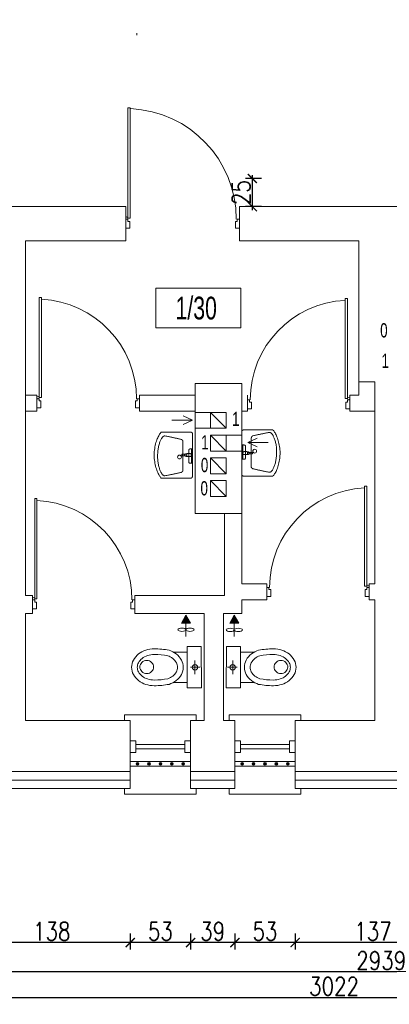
# Model space of a CAD drawing. Header units: millimetres. Extents: x 6354466 to 6508314, y -1889048 to -1342748.
# Tile 87 of 134: x 6395543 to 6398794, y -1662742 to -1654079. Entities that reach past the tile are written whole.
import ezdxf
from ezdxf.enums import TextEntityAlignment as Align

# ---------------------------------------------------------------- set-up
doc = ezdxf.new("R2010")
doc.units = ezdxf.units.MM
doc.header["$PDMODE"] = 3
doc.header["$PDSIZE"] = 10
for name, color, linetype, lineweight in [('drzwi istn', 163, 'Continuous', 5), ('L- ist s. działowe', 167, 'Continuous', 5), ('L-3', 10, 'Continuous', 18), ('L-4', 92, 'Continuous', 20), ('L-5', 152, 'Continuous', 9), ('L-DIM', 252, 'Continuous', 5), ('L-DRZWI', 146, 'Continuous', 13), ('L-ISTN WYPOSAZ', 167, 'Continuous', 5), ('L-ISTNIEJĄCE BUDYNKI', 167, 'Continuous', 5)]:
    doc.layers.add(name, color=color, linetype=linetype, lineweight=lineweight)
doc.styles.add('125', font='cdmsimpl.shx', dxfattribs={"width": 0.7, "height": 125})
doc.styles.add('160', font='simplex.shx', dxfattribs={"width": 0.8, "height": 160})
doc.styles.add('200', font='cdmsimpl.shx', dxfattribs={"width": 0.7, "height": 200})
doc.styles.add('250', font='cdmsimpl.shx', dxfattribs={"width": 0.7, "height": 250})
doc.linetypes.add('BATTING', pattern='A,0.00254,-2.54,[134,ltypeshp.shx,S=2.54,R=0,X=-2.54,Y=0],-5.08,[134,ltypeshp.shx,S=2.54,R=180,X=2.54,Y=0],-2.54', length=10.16254)
doc.dimstyles.new('160', dxfattribs={"dimtxt": 160, "dimasz": 80, "dimexe": 60, "dimexo": 3, "dimgap": 18, "dimtad": 1, "dimdec": 0, "dimlfac": 0.1, "dimrnd": 1, "dimtxsty": '160', "dimblk": 'ARCHTICK', "dimcen": 2.5, "dimdle": 30, "dimadec": 0, "dimazin": 0, "dimtfac": 1, "dimtdec": 0, "dimtix": 1, "dimtmove": 2, "dimatfit": 0, "dimldrblk": 'NONE', "dimfxl": 0, "dimarcsym": 0})

# ---------------------------------------------------------------- blocks, each defined once
blk = doc.blocks.new('*U24')
for p, q in [((-5, 0), (-5, -5)), ((5, -5), (5, 0)), ((-5, -5), (5, -5)), ((-2, -5), (-2, -48)), ((2, -5), (2, -48)), ((-5, -53), (-5, -48)), ((-5, -48), (5, -48)), ((5, -48), (5, -53))]:
    blk.add_line(p, q)
blk = doc.blocks.new('WC')
for p, q in [((60.6, -56.2), (-60.7, -56.1)), ((-0.1, -94.5), (0, -11.8)), ((-132.4, -243.9), (-132.3, -124)), ((133, -244.1), (133.1, -124.2))]:
    blk.add_line(p, q)
blk.add_lwpolyline([(182.2, -124.3), (182.4, -0.2), (-181.3, 0.2), (-181.4, -123.9)], close=True)
blk.add_lwpolyline([(0.4, -159.5, -0.123818), (63.7, -175.5, -0.10563), (117.8, -221.4, -0.087168), (150.5, -283.9, -0.045277), (162.2, -413.9, -0.077475), (150.3, -489.3, -0.087168), (117.5, -551.7, -0.10563), (63.3, -597.6, -0.123818), (-0.1, -613.4, -0.123818), (-63.4, -597.4, -0.10563), (-117.5, -551.5, -0.087168), (-150.2, -489.1, -0.077475), (-161.9, -413.6, -0.045277), (-150, -283.6, -0.087168), (-117.2, -221.2, -0.10563), (-63, -175.4, -0.123818)], format="xyb", close=True)
blk.add_circle((-0.1, -56.1), 23.7)
for centre, radius, start, end in [((43.9, -345.7), 153.6, 142.29689, 160.73225), ((17.2, -325.1), 119.9, 118.1778, 142.29689), ((0.3, -293.5), 84, 89.9445, 118.1778), ((0.3, -293.5), 84, 61.71121, 89.9445), ((-16.8, -325.1), 119.9, 37.59211, 61.71121), ((-43.5, -345.7), 153.6, 19.15676, 37.59211), ((551.4, -414.1), 663.3, 169.66343, 179.96529), ((-551.3, -413), 663.4, 359.92317, 10.22468), ((85.9, -413.9), 197.8, 179.94209, 197.66265), ((3.7, -477.2), 57.9, 113.47545, 136.37657), ((2.5, -474.4), 54.9, 89.9445, 113.47545), ((2.5, -474.4), 54.9, 66.41355, 89.9445), ((1.3, -477.2), 57.9, 43.51243, 66.41355), ((-85.6, -413.7), 197.8, 342.22394, 359.9445), ((43.8, -427.3), 153.6, 197.66506, 217.59211), ((8.5, -480.1), 63.6, 158.43964, 179.9445), ((8.5, -480.1), 63.6, 179.9445, 201.44936), ((5.6, -478.9), 60.5, 136.37657, 158.43964), ((5.6, -481.3), 60.5, 201.44936, 223.51243), ((-0.6, -481.2), 60.5, 316.37657, 338.43964), ((-0.6, -478.9), 60.5, 21.44936, 43.51243), ((-3.5, -480.1), 63.6, 359.9445, 21.44936), ((-3.5, -480.1), 63.6, 338.43964, 359.9445), ((-43.6, -427.2), 153.6, 322.29689, 342.22394), ((17.1, -447.8), 119.9, 217.59211, 241.71121), ((0.1, -479.5), 84, 241.71121, 269.9445), ((3.7, -483), 57.9, 223.51243, 246.41355), ((2.5, -485.8), 54.9, 246.41355, 269.9445), ((0.1, -479.5), 84, 269.9445, 298.1778), ((2.5, -485.8), 54.9, 269.9445, 293.47545), ((1.3, -483), 57.9, 293.47545, 316.37657), ((-16.9, -447.8), 119.9, 298.1778, 322.29689)]:
    blk.add_arc(centre, radius, start, end)
blk = doc.blocks.new('UM')
at = {"ltscale": 0.1}
for p, q in [((-14, 0.9), (-14, -1.1)), ((-7.5, 0.9), (-14, 0.9)), ((-14, 0.9), (-14, 0.9)), ((-7.5, -1.1), (-7.5, 0.9)), ((-1.5, 7.9), (0, 7.9)), ((-1.5, 6.9), (-1.5, 7.9)), ((-1.5, 7.9), (-1.5, 7.9)), ((0, 6.9), (-1.5, 6.9)), ((0, 7.9), (0, 6.9)), ((-14, -1.1), (-7.5, -1.1)), ((-1.5, -9.7), (0, -9.7)), ((-1.5, -10.7), (-1.5, -9.7)), ((-1.5, -9.7), (-1.5, -9.7)), ((0, -10.7), (-1.5, -10.7)), ((0, -9.7), (0, -10.7))]:
    blk.add_line(p, q, dxfattribs=at)
blk.add_ellipse((-17, -2.7), major_axis=(2.5, 0), ratio=1, dxfattribs=at)
for points, knots in [([(-50, -2.7), (-50, 1.4), (-49.9, 4.3), (-49.4, 8.5), (-48.6, 12.5), (-47.7, 16.1), (-46.6, 19.5), (-45.4, 22.4), (-44.2, 24.9), (-43, 27), (-41.9, 28.5), (-41, 29.5), (-40.3, 29.9), (-40, 29.9)], [0, 0, 0, 0, 4.421258, 8.671481, 12.720017, 16.528921, 20.054501, 23.248715, 26.060587, 28.437985, 30.330912, 31.700778, 32.561624, 32.561624, 32.561624, 32.561624]), ([(-40, 29.9), (-38.4, 29.9), (-35.4, 29.9), (-31.1, 29.9), (-27.1, 29.9), (-23.6, 29.9), (-20.3, 29.9), (-17.2, 29.9), (-14.3, 29.9), (-11.5, 29.9), (-8.7, 29.9), (-5.9, 29.9), (-4, 29.9), (-3, 29.9)], [0, 0, 0, 0, 4.783621, 9.087153, 12.975958, 16.515402, 19.770849, 22.807663, 25.69121, 28.486852, 31.259955, 34.075883, 37, 37, 37, 37]), ([(-3, 29.9), (-2.8, 29.9), (-2.5, 29.9), (-2, 29.8), (-1.6, 29.7), (-1.2, 29.5), (-0.9, 29.3), (-0.6, 29.1), (-0.4, 28.8), (-0.2, 28.5), (-0.1, 28.2), (0, 27.8), (0, 27.5), (0, 27.4)], [0, 0, 0, 0, 0.521233, 0.997741, 1.43512, 1.839842, 2.219285, 2.581614, 2.93545, 3.289343, 3.65121, 4.027898, 4.424991, 4.424991, 4.424991, 4.424991]), ([(0, 27.4), (0, 22.9), (0, 19.3), (0, 14.3), (0, 9.9), (0, 5.8), (0, 1.9), (0, -2), (0, -6.2), (0, -10.9), (0, -16.3), (0, -22.6), (0, -27.2), (0, -27.4)], [0, 0, 0, 0, 5.788505, 10.75432, 15.116078, 19.092412, 22.901953, 26.763336, 30.895192, 35.516153, 40.844853, 47.099925, 54.5, 54.5, 54.5, 54.5]), ([(-45.5, -2.7), (-45.5, 0.9), (-45.4, 2.9), (-45.2, 5.7), (-44.7, 8.5), (-44.2, 11.2), (-43.6, 13.6), (-42.9, 15.9), (-42.1, 18), (-41.3, 19.7), (-40.5, 21.3), (-39.8, 22.5), (-39.3, 23.1), (-39, 23.4)], [0, 0, 0, 0, 2.971843, 5.875727, 8.69009, 11.390655, 13.951025, 16.343209, 18.538114, 20.506093, 22.217708, 23.645152, 24.765696, 24.765696, 24.765696, 24.765696]), ([(-39, 23.4), (-38.9, 23.5), (-38.7, 23.7), (-38.5, 23.9), (-38.2, 24.1), (-37.9, 24.3), (-37.6, 24.5), (-37.4, 24.6), (-37.1, 24.7), (-36.8, 24.8), (-36.5, 24.9), (-36.3, 24.9), (-36.1, 24.9), (-36, 24.9)], [0, 0, 0, 0, 0.377031, 0.737389, 1.082053, 1.41214, 1.728923, 2.033842, 2.328508, 2.614708, 2.89439, 3.169641, 3.44265, 3.44265, 3.44265, 3.44265]), ([(-36, 24.9), (-35.2, 24.7), (-33.6, 24.4), (-31.3, 23.9), (-29.2, 23.5), (-27.2, 23.1), (-25.3, 22.7), (-23.5, 22.3), (-21.8, 21.9), (-20.1, 21.6), (-18.4, 21.2), (-16.7, 20.8), (-15.6, 20.5), (-15, 20.4)], [0, 0, 0, 0, 2.538062, 4.875415, 7.039921, 9.059436, 10.961822, 12.774939, 14.526656, 16.244847, 17.957394, 19.692189, 21.477132, 21.477132, 21.477132, 21.477132]), ([(-15, 20.4), (-14.9, 20.4), (-14.6, 20.3), (-14.2, 20.1), (-13.9, 19.9), (-13.6, 19.7), (-13.3, 19.5), (-13.1, 19.2), (-12.9, 19), (-12.7, 18.7), (-12.6, 18.5), (-12.5, 18.2), (-12.5, 18), (-12.5, 17.9)], [0, 0, 0, 0, 0.423186, 0.830097, 1.220149, 1.592844, 1.947867, 2.285217, 2.605368, 2.909475, 3.199625, 3.479091, 3.752535, 3.752535, 3.752535, 3.752535]), ([(-12.5, 17.9), (-12.5, 16.8), (-12.5, 14.7), (-12.5, 11.5), (-12.5, 8.2), (-12.5, 5), (-12.5, 1.7), (-12.5, -1.6), (-12.5, -4.8), (-12.5, -8), (-12.5, -11.1), (-12.5, -14.1), (-12.5, -16.1), (-12.5, -17.1)], [0, 0, 0, 0, 3.170548, 6.397446, 9.66266, 12.948159, 16.235913, 19.507889, 22.746056, 25.932382, 29.048835, 32.077385, 35, 35, 35, 35]), ([(-12.5, 15.3), (-12.5, 14.3), (-12.5, 12.2), (-12.5, 8.9), (-12.5, 5.7), (-12.5, 2.4), (-12.5, -0.9), (-12.5, -4.1), (-12.5, -7.4), (-12.5, -10.6), (-12.5, -13.7), (-12.5, -16.7), (-12.5, -18.7), (-12.5, -19.7)], [0, 0, 0, 0, 3.170548, 6.397446, 9.66266, 12.948159, 16.235913, 19.507889, 22.746056, 25.932382, 29.048835, 32.077385, 35, 35, 35, 35]), ([(-10.5, -0.1), (-10.5, 0), (-10.5, 0.2), (-10.3, 0.5), (-10, 0.7), (-9.6, 1), (-9.2, 1.2), (-8.7, 1.4), (-8.1, 1.6), (-7.5, 1.7), (-6.8, 1.8), (-6.2, 1.9), (-5.7, 1.9), (-5.5, 1.9)], [0, 0, 0, 0, 0.278538, 0.596972, 0.9738, 1.412854, 1.910826, 2.461075, 3.055384, 3.684814, 4.34019, 5.012423, 5.692788, 5.692788, 5.692788, 5.692788]), ([(-10.5, -0.1), (-10.5, 0), (-10.5, 0.2), (-10.3, 0.5), (-10, 0.7), (-9.6, 1), (-9.2, 1.2), (-8.7, 1.4), (-8.1, 1.6), (-7.5, 1.7), (-6.8, 1.8), (-6.2, 1.9), (-5.7, 1.9), (-5.5, 1.9)], [0, 0, 0, 0, 0.278538, 0.596972, 0.9738, 1.412854, 1.910826, 2.461075, 3.055384, 3.684814, 4.34019, 5.012423, 5.692788, 5.692788, 5.692788, 5.692788]), ([(-5.5, 1.9), (-5.5, 1.9), (-5.3, 1.9), (-5.2, 1.9), (-5, 1.9), (-4.8, 1.9), (-4.6, 1.9), (-4.4, 1.9), (-4.2, 1.9), (-4, 1.9), (-3.8, 1.9), (-3.7, 1.9), (-3.5, 1.9), (-3.5, 1.9)], [0, 0, 0, 0, 0.148009, 0.316304, 0.500376, 0.695718, 0.897821, 1.102179, 1.304282, 1.499624, 1.683696, 1.851991, 2, 2, 2, 2]), ([(-5.5, 1.9), (-5.5, 1.9), (-5.3, 1.9), (-5.2, 1.9), (-5, 1.9), (-4.8, 1.9), (-4.6, 1.9), (-4.4, 1.9), (-4.2, 1.9), (-4, 1.9), (-3.8, 1.9), (-3.7, 1.9), (-3.5, 1.9), (-3.5, 1.9)], [0, 0, 0, 0, 0.148009, 0.316304, 0.500376, 0.695718, 0.897821, 1.102179, 1.304282, 1.499624, 1.683696, 1.851991, 2, 2, 2, 2]), ([(-5, 5.9), (-5, 6), (-5, 6.2), (-5, 6.4), (-4.9, 6.7), (-4.8, 6.9), (-4.6, 7.2), (-4.5, 7.4), (-4.3, 7.6), (-4, 7.7), (-3.7, 7.8), (-3.4, 7.9), (-3.1, 7.9), (-3, 7.9)], [0, 0, 0, 0, 0.272276, 0.542692, 0.810227, 1.07504, 1.338798, 1.604973, 1.87895, 2.16785, 2.480019, 2.824368, 3.209791, 3.209791, 3.209791, 3.209791]), ([(-5, -8.7), (-5, -8.4), (-5, -7.7), (-5, -6.7), (-5, -5.6), (-5, -4.5), (-5, -3.3), (-5, -2), (-5, -0.8), (-5, 0.3), (-5, 1.4), (-5, 2.4), (-5, 3.1), (-5, 5.9)], [0, 0, 0, 0, 0.888054, 1.897821, 3.002254, 4.174305, 5.386927, 6.613073, 7.825695, 8.997746, 10.102179, 11.111946, 12, 12, 12, 12]), ([(-3.5, 1.9), (-3.4, 1.9), (-3.2, 1.9), (-3, 1.8), (-2.7, 1.7), (-2.5, 1.6), (-2.2, 1.4), (-2, 1.2), (-1.8, 1), (-1.7, 0.7), (-1.6, 0.4), (-1.5, 0.2), (-1.5, 0), (-1.5, -0.1)], [0, 0, 0, 0, 0.273037, 0.549292, 0.830058, 1.115075, 1.403036, 1.692041, 1.980001, 2.265018, 2.545785, 2.82204, 3.095076, 3.095076, 3.095076, 3.095076]), ([(-3.5, 1.9), (-3.4, 1.9), (-3.2, 1.9), (-3, 1.8), (-2.7, 1.7), (-2.5, 1.6), (-2.2, 1.4), (-2, 1.2), (-1.8, 1), (-1.7, 0.7), (-1.6, 0.4), (-1.5, 0.2), (-1.5, 0), (-1.5, -0.1)], [0, 0, 0, 0, 0.273037, 0.549292, 0.830058, 1.115075, 1.403036, 1.692041, 1.980001, 2.265018, 2.545785, 2.82204, 3.095076, 3.095076, 3.095076, 3.095076]), ([(-3, 7.9), (-2.9, 7.9), (-2.7, 7.9), (-2.5, 7.9), (-2.3, 7.9), (-2.1, 7.9), (-2, 7.9), (-1.8, 7.9), (-1.7, 7.9), (-1.6, 7.9), (-1.6, 7.9), (-1.5, 7.9), (-1.5, 7.9), (-1.5, 7.9)], [0, 0, 0, 0, 0.260331, 0.495868, 0.706612, 0.892562, 1.053719, 1.190083, 1.301653, 1.38843, 1.450413, 1.487603, 1.5, 1.5, 1.5, 1.5]), ([(-1.5, 6.9), (-1.5, 5), (-1.5, 4.2), (-1.5, 2.9), (-1.5, 1.4), (-1.5, -0.1), (-1.5, -1.8), (-1.5, -3.5), (-1.5, -5.2), (-1.5, -6.7), (-1.5, -8.2), (-1.5, -9.5), (-1.5, -10.3), (-1.5, -10.7)], [0, 0, 0, 0, 1.082645, 2.38843, 3.867769, 5.471074, 7.14876, 8.85124, 10.528926, 12.132231, 13.61157, 14.917355, 16, 16, 16, 16]), ([(-40, -30.4), (-40.3, -30.4), (-41, -30), (-41.9, -28.9), (-43, -27.3), (-44.2, -25.2), (-45.4, -22.6), (-46.6, -19.6), (-47.7, -16.2), (-48.6, -12.5), (-49.4, -8.6), (-49.9, -4.6), (-50, -1.8), (-50, -0.4)], [0, 0, 0, 0, 0.869653, 2.280747, 4.239579, 6.695183, 9.584395, 12.841451, 16.401309, 20.201485, 24.183597, 28.295048, 32.491101, 32.491101, 32.491101, 32.491101]), ([(-39, -25.7), (-39.3, -25.4), (-39.8, -24.7), (-40.5, -23.6), (-41.3, -22.1), (-42.1, -20.4), (-42.9, -18.4), (-43.6, -16.2), (-44.2, -13.7), (-44.8, -11.2), (-45.2, -8.4), (-45.4, -5.6), (-45.5, -3.6), (-45.5, -2.7)], [0, 0, 0, 0, 1.111601, 2.512184, 4.18161, 6.095708, 8.229112, 10.556498, 13.053272, 15.696082, 18.463273, 21.335364, 24.295568, 24.295568, 24.295568, 24.295568]), ([(-5.5, -2.1), (-5.7, -2.1), (-6.2, -2.1), (-6.8, -2), (-7.5, -1.9), (-8.1, -1.8), (-8.7, -1.6), (-9.2, -1.4), (-9.6, -1.2), (-10, -0.9), (-10.3, -0.7), (-10.5, -0.4), (-10.5, -0.2), (-10.5, -0.1)], [0, 0, 0, 0, 0.680365, 1.352598, 2.007974, 2.637404, 3.231713, 3.781963, 4.279934, 4.718988, 5.095816, 5.41425, 5.692788, 5.692788, 5.692788, 5.692788]), ([(-3.5, -2.1), (-3.5, -2.1), (-3.6, -2.1), (-3.8, -2.1), (-3.9, -2.1), (-4.1, -2.1), (-4.2, -2.1), (-4.4, -2.1), (-4.6, -2.1), (-4.8, -2.1), (-5, -2.1), (-5.2, -2.1), (-5.4, -2.1), (-5.5, -2.1)], [0, 0, 0, 0, 0.136739, 0.275733, 0.419234, 0.569497, 0.728775, 0.899324, 1.083396, 1.283246, 1.501127, 1.739294, 2, 2, 2, 2]), ([(-3, -10.7), (-3.1, -10.7), (-3.4, -10.6), (-3.7, -10.6), (-4, -10.5), (-4.3, -10.4), (-4.5, -10.3), (-4.7, -10.1), (-4.8, -9.9), (-4.9, -9.7), (-5, -9.4), (-5, -9), (-5, -8.8), (-5, -8.7)], [0, 0, 0, 0, 0.384885, 0.724568, 1.024891, 1.293879, 1.542296, 1.783488, 2.031905, 2.300893, 2.601217, 2.940899, 3.325784, 3.325784, 3.325784, 3.325784]), ([(-1.5, -0.1), (-1.5, -0.2), (-1.5, -0.4), (-1.6, -0.6), (-1.7, -0.9), (-1.8, -1.1), (-2, -1.4), (-2.2, -1.6), (-2.5, -1.8), (-2.7, -1.9), (-3, -2), (-3.2, -2.1), (-3.4, -2.1), (-3.5, -2.1)], [0, 0, 0, 0, 0.273037, 0.549292, 0.830058, 1.115075, 1.403036, 1.692041, 1.980001, 2.265018, 2.545785, 2.82204, 3.095076, 3.095076, 3.095076, 3.095076]), ([(-1.5, -10.7), (-1.5, -10.7), (-1.5, -10.7), (-1.6, -10.7), (-1.6, -10.7), (-1.7, -10.7), (-1.8, -10.7), (-2, -10.7), (-2.1, -10.7), (-2.3, -10.7), (-2.5, -10.7), (-2.7, -10.7), (-2.9, -10.7), (-3, -10.7)], [0, 0, 0, 0, 0.012397, 0.049587, 0.11157, 0.198347, 0.309917, 0.446281, 0.607438, 0.793388, 1.004132, 1.239669, 1.5, 1.5, 1.5, 1.5]), ([(-36, -27.2), (-36.1, -27.2), (-36.3, -27.1), (-36.5, -27.1), (-36.8, -27), (-37.1, -27), (-37.4, -26.8), (-37.6, -26.7), (-37.9, -26.5), (-38.2, -26.4), (-38.5, -26.1), (-38.7, -25.9), (-38.9, -25.7), (-39, -25.7)], [0, 0, 0, 0, 0.273009, 0.54826, 0.827942, 1.114142, 1.408808, 1.713727, 2.03051, 2.360598, 2.705261, 3.065619, 3.44265, 3.44265, 3.44265, 3.44265]), ([(-14.5, -22.7), (-15.3, -22.8), (-16.7, -23.1), (-18.8, -23.6), (-20.7, -24), (-22.4, -24.4), (-24.1, -24.7), (-25.7, -25.1), (-27.4, -25.4), (-29.3, -25.8), (-31.3, -26.2), (-33.6, -26.7), (-35.1, -27), (-36, -27.2)], [0, 0, 0, 0, 2.359791, 4.453355, 6.345239, 8.1, 9.782194, 11.456381, 13.187118, 15.038958, 17.076446, 19.364124, 21.96653, 21.96653, 21.96653, 21.96653]), ([(-12.5, -19.7), (-12.5, -19.7), (-12.5, -19.9), (-12.6, -20.2), (-12.7, -20.6), (-12.8, -20.9), (-13, -21.2), (-13.2, -21.5), (-13.5, -21.8), (-13.7, -22), (-14, -22.3), (-14.2, -22.5), (-14.4, -22.6), (-14.5, -22.7)], [0, 0, 0, 0, 0.285013, 0.59485, 0.926796, 1.276432, 1.638388, 2.006799, 2.375612, 2.738836, 3.090801, 3.426493, 3.742057, 3.742057, 3.742057, 3.742057]), ([(-3, -30.4), (-4.3, -30.4), (-6.8, -30.4), (-10.6, -30.4), (-14.2, -30.4), (-17.7, -30.4), (-21.1, -30.4), (-24.4, -30.4), (-27.7, -30.4), (-30.8, -30.4), (-33.9, -30.4), (-37, -30.4), (-39, -30.4), (-40, -30.4)], [0, 0, 0, 0, 3.882044, 7.626597, 11.244929, 14.74831, 18.148009, 21.455297, 24.681443, 27.837716, 30.935387, 33.985725, 37, 37, 37, 37]), ([(0, -27.4), (0, -27.5), (0, -27.8), (-0.1, -28.2), (-0.2, -28.6), (-0.4, -29), (-0.6, -29.3), (-0.9, -29.6), (-1.2, -29.9), (-1.6, -30.1), (-2, -30.3), (-2.5, -30.4), (-2.8, -30.4), (-3, -30.4)], [0, 0, 0, 0, 0.408717, 0.816755, 1.223772, 1.630095, 2.037068, 2.447366, 2.865246, 3.296651, 3.749116, 4.231466, 4.753374, 4.753374, 4.753374, 4.753374])]:
    blk.add_open_spline(points, degree=3, knots=knots, dxfattribs=at)
blk = doc.blocks.new('PMUI_DRZWI13')
for p, q in [((35, 40), (0, 40)), ((35, -20), (35, 40)), ((965, -20), (965, 40)), ((965, 40), (1000, 40)), ((1000, 40), (1000, -40)), ((0, -40), (20, -40)), ((20, -40), (20, -20)), ((20, -20), (35, -20)), ((20, -50), (20, -60)), ((20, -50), (40, -50)), ((20, -1020), (20, -50)), ((40, -50), (40, -1020)), ((980, -20), (965, -20)), ((980, -40), (980, -20)), ((1000, -40), (980, -40)), ((40, -1020), (20, -1020))]:
    blk.add_line(p, q)
for points in [[(0, 40), (0, -40)], [(20, -50), (20, -1020)]]:
    blk.add_lwpolyline(points)
blk.add_circle((10, -50), 10)
blk.add_arc((-1.9, -39.2), 974.1, 272.72584, 359.95417)
blk = doc.blocks.new('PMUI_DRZWI3')
for p, q in [((-40, 50), (-40, 930.9)), ((-40, 930.9), (-20, 930.9)), ((-20, 930.9), (-20, 50)), ((-900, -40), (-900, 40)), ((-900, 40), (-880, 40)), ((-880, 40), (-880, 20)), ((-880, 20), (-865, 20)), ((-865, 20), (-865, -40)), ((-20, 50), (-40, 50)), ((-20, 20), (-35, 20)), ((-35, 20), (-35, -40)), ((-20, 50), (-20, 60)), ((0, 40), (-20, 40)), ((-20, 40), (-20, 20)), ((-865, -40), (-900, -40)), ((-35, -40), (0, -40))]:
    blk.add_line(p, q)
for points in [[(-20, 50), (-20, 930.9)], [(0, -40), (0, 40)]]:
    blk.add_lwpolyline(points)
blk.add_circle((-10, 50), 10)
blk.add_arc((1.7, 39.3), 876.7, 92.72584, 179.95417)
blk = doc.blocks.new('opis pom')
at = {"color": 0}
blk.add_lwpolyline([(252896.7, -40976.9), (253643.9, -40976.9), (253643.9, -41326.9), (252896.7, -41326.9)], close=True, dxfattribs=at)
at = {"layer": 'L-4', "lineweight": 30, "style": '250', "width": 0.7}
blk.add_attdef('2', text='', height=250, dxfattribs=at).set_placement((253252.2, -41151.9), align=Align.MIDDLE_CENTER)
blk = doc.blocks.new('_ArchTick')
at = {"color": 0, "linetype": 'ByBlock', "const_width": 0.15}
blk.add_lwpolyline([(-0.5, -0.5), (0.5, 0.5)], dxfattribs=at)
blk = doc.blocks.new('*D250')
at = {"layer": 'Defpoints', "color": 0, "transparency": 16777216}
for p in [(6397965.3, -1660843.4), (6399335.3, -1660843.4), (6397965.3, -1662198.2)]:
    blk.add_point(p, dxfattribs=at)
at = {"layer": 'L-DIM', "color": 0, "lineweight": -2, "ltscale": 10, "transparency": 16777216}
for p, q in [((6397965.3, -1662118.2), (6397965.3, -1662258.2)), ((6399335.3, -1662118.2), (6399335.3, -1662258.2)), ((6399365.3, -1662198.2), (6397935.3, -1662198.2))]:
    blk.add_line(p, q, dxfattribs=at)
at = {"layer": 'L-DIM', "color": 0, "linetype": 'ByBlock', "lineweight": -2, "transparency": 16777216, "xscale": 80, "yscale": 80, "zscale": 80, "rotation": 180}
blk.add_blockref('_ArchTick', (6397965.3, -1662198.2), dxfattribs=at)
at = {"layer": 'L-DIM', "color": 0, "linetype": 'ByBlock', "lineweight": -2, "transparency": 16777216, "xscale": 80, "yscale": 80, "zscale": 80}
blk.add_blockref('_ArchTick', (6399335.3, -1662198.2), dxfattribs=at)
at = {"layer": 'L-DIM', "color": 0, "ltscale": 10, "transparency": 16777216, "insert": (6398650.3, -1662100.2), "char_height": 160, "attachment_point": 5, "style": '160'}
blk.add_mtext('137', dxfattribs=at)
blk = doc.blocks.new('_None')
blk = doc.blocks.new('*D251')
at = {"layer": 'Defpoints', "color": 0, "transparency": 16777216}
for p in [(6397435.3, -1660843.4), (6397965.3, -1660843.4), (6397435.3, -1662198.2)]:
    blk.add_point(p, dxfattribs=at)
at = {"layer": 'L-DIM', "color": 0, "lineweight": -2, "ltscale": 10, "transparency": 16777216}
for p, q in [((6397435.3, -1662118.2), (6397435.3, -1662258.2)), ((6397965.3, -1662118.2), (6397965.3, -1662258.2)), ((6397995.3, -1662198.2), (6397405.3, -1662198.2))]:
    blk.add_line(p, q, dxfattribs=at)
at = {"layer": 'L-DIM', "color": 0, "linetype": 'ByBlock', "lineweight": -2, "transparency": 16777216, "xscale": 80, "yscale": 80, "zscale": 80, "rotation": 180}
blk.add_blockref('_ArchTick', (6397435.3, -1662198.2), dxfattribs=at)
at = {"layer": 'L-DIM', "color": 0, "linetype": 'ByBlock', "lineweight": -2, "transparency": 16777216, "xscale": 80, "yscale": 80, "zscale": 80}
blk.add_blockref('_ArchTick', (6397965.3, -1662198.2), dxfattribs=at)
at = {"layer": 'L-DIM', "color": 0, "ltscale": 10, "transparency": 16777216, "insert": (6397700.3, -1662100.2), "char_height": 160, "attachment_point": 5, "style": '160'}
blk.add_mtext('53', dxfattribs=at)
blk = doc.blocks.new('*D252')
at = {"layer": 'Defpoints', "color": 0, "transparency": 16777216}
for p in [(6397045.3, -1660843.4), (6397435.3, -1660843.4), (6397045.3, -1662198.2)]:
    blk.add_point(p, dxfattribs=at)
at = {"layer": 'L-DIM', "color": 0, "lineweight": -2, "ltscale": 10, "transparency": 16777216}
for p, q in [((6397045.3, -1662118.2), (6397045.3, -1662258.2)), ((6397435.3, -1662118.2), (6397435.3, -1662258.2)), ((6397465.3, -1662198.2), (6397015.3, -1662198.2))]:
    blk.add_line(p, q, dxfattribs=at)
at = {"layer": 'L-DIM', "color": 0, "linetype": 'ByBlock', "lineweight": -2, "transparency": 16777216, "xscale": 80, "yscale": 80, "zscale": 80, "rotation": 180}
blk.add_blockref('_ArchTick', (6397045.3, -1662198.2), dxfattribs=at)
at = {"layer": 'L-DIM', "color": 0, "linetype": 'ByBlock', "lineweight": -2, "transparency": 16777216, "xscale": 80, "yscale": 80, "zscale": 80}
blk.add_blockref('_ArchTick', (6397435.3, -1662198.2), dxfattribs=at)
at = {"layer": 'L-DIM', "color": 0, "ltscale": 10, "transparency": 16777216, "insert": (6397240.3, -1662100.2), "char_height": 160, "attachment_point": 5, "style": '160'}
blk.add_mtext('39', dxfattribs=at)
blk = doc.blocks.new('*D253')
at = {"layer": 'Defpoints', "color": 0, "transparency": 16777216}
for p in [(6396515.3, -1660843.4), (6397045.3, -1660843.4), (6396515.3, -1662198.2)]:
    blk.add_point(p, dxfattribs=at)
at = {"layer": 'L-DIM', "color": 0, "lineweight": -2, "ltscale": 10, "transparency": 16777216}
for p, q in [((6396515.3, -1662118.2), (6396515.3, -1662258.2)), ((6397045.3, -1662118.2), (6397045.3, -1662258.2)), ((6397075.3, -1662198.2), (6396485.3, -1662198.2))]:
    blk.add_line(p, q, dxfattribs=at)
at = {"layer": 'L-DIM', "color": 0, "linetype": 'ByBlock', "lineweight": -2, "transparency": 16777216, "xscale": 80, "yscale": 80, "zscale": 80, "rotation": 180}
blk.add_blockref('_ArchTick', (6396515.3, -1662198.2), dxfattribs=at)
at = {"layer": 'L-DIM', "color": 0, "linetype": 'ByBlock', "lineweight": -2, "transparency": 16777216, "xscale": 80, "yscale": 80, "zscale": 80}
blk.add_blockref('_ArchTick', (6397045.3, -1662198.2), dxfattribs=at)
at = {"layer": 'L-DIM', "color": 0, "ltscale": 10, "transparency": 16777216, "insert": (6396780.3, -1662100.2), "char_height": 160, "attachment_point": 5, "style": '160'}
blk.add_mtext('53', dxfattribs=at)
blk = doc.blocks.new('*D254')
at = {"layer": 'Defpoints', "color": 0, "transparency": 16777216}
for p in [(6395135.3, -1660843.4), (6396515.3, -1660843.4), (6395135.3, -1662198.2)]:
    blk.add_point(p, dxfattribs=at)
at = {"layer": 'L-DIM', "color": 0, "lineweight": -2, "ltscale": 10, "transparency": 16777216}
for p, q in [((6395135.3, -1662118.2), (6395135.3, -1662258.2)), ((6396515.3, -1662118.2), (6396515.3, -1662258.2)), ((6396545.3, -1662198.2), (6395105.3, -1662198.2))]:
    blk.add_line(p, q, dxfattribs=at)
at = {"layer": 'L-DIM', "color": 0, "linetype": 'ByBlock', "lineweight": -2, "transparency": 16777216, "xscale": 80, "yscale": 80, "zscale": 80, "rotation": 180}
blk.add_blockref('_ArchTick', (6395135.3, -1662198.2), dxfattribs=at)
at = {"layer": 'L-DIM', "color": 0, "linetype": 'ByBlock', "lineweight": -2, "transparency": 16777216, "xscale": 80, "yscale": 80, "zscale": 80}
blk.add_blockref('_ArchTick', (6396515.3, -1662198.2), dxfattribs=at)
at = {"layer": 'L-DIM', "color": 0, "ltscale": 10, "transparency": 16777216, "insert": (6395825.3, -1662100.2), "char_height": 160, "attachment_point": 5, "style": '160'}
blk.add_mtext('138', dxfattribs=at)
blk = doc.blocks.new('*D269')
at = {"layer": 'Defpoints', "color": 0, "transparency": 16777216}
for p in [(6384030.3, -1660768.4), (6413415.3, -1660843.4), (6384030.3, -1662454.8)]:
    blk.add_point(p, dxfattribs=at)
at = {"layer": 'L-DIM', "color": 0, "lineweight": -2, "ltscale": 10, "transparency": 16777216}
for p, q in [((6384030.3, -1662374.8), (6384030.3, -1662514.8)), ((6413415.3, -1662374.8), (6413415.3, -1662514.8)), ((6413445.3, -1662454.8), (6384000.3, -1662454.8))]:
    blk.add_line(p, q, dxfattribs=at)
at = {"layer": 'L-DIM', "color": 0, "linetype": 'ByBlock', "lineweight": -2, "transparency": 16777216, "xscale": 80, "yscale": 80, "zscale": 80, "rotation": 180}
blk.add_blockref('_ArchTick', (6384030.3, -1662454.8), dxfattribs=at)
at = {"layer": 'L-DIM', "color": 0, "linetype": 'ByBlock', "lineweight": -2, "transparency": 16777216, "xscale": 80, "yscale": 80, "zscale": 80}
blk.add_blockref('_ArchTick', (6413415.3, -1662454.8), dxfattribs=at)
at = {"layer": 'L-DIM', "color": 0, "ltscale": 10, "transparency": 16777216, "insert": (6398722.8, -1662356.8), "char_height": 160, "attachment_point": 5, "style": '160'}
blk.add_mtext('2939', dxfattribs=at)
blk = doc.blocks.new('*D272')
at = {"layer": 'Defpoints', "color": 0, "transparency": 16777216}
for p in [(6383200.3, -1660693.4), (6413415.3, -1660843.4), (6413415.3, -1662681.7)]:
    blk.add_point(p, dxfattribs=at)
at = {"layer": 'L-DIM', "color": 0, "lineweight": -2, "ltscale": 10, "transparency": 16777216}
for p, q in [((6383200.3, -1662601.7), (6383200.3, -1662741.7)), ((6413415.3, -1662601.7), (6413415.3, -1662741.7)), ((6383170.3, -1662681.7), (6413445.3, -1662681.7))]:
    blk.add_line(p, q, dxfattribs=at)
at = {"layer": 'L-DIM', "color": 0, "linetype": 'ByBlock', "lineweight": -2, "transparency": 16777216, "xscale": 80, "yscale": 80, "zscale": 80, "rotation": 180}
blk.add_blockref('_ArchTick', (6383200.3, -1662681.7), dxfattribs=at)
at = {"layer": 'L-DIM', "color": 0, "linetype": 'ByBlock', "lineweight": -2, "transparency": 16777216, "xscale": 80, "yscale": 80, "zscale": 80}
blk.add_blockref('_ArchTick', (6413415.3, -1662681.7), dxfattribs=at)
at = {"layer": 'L-DIM', "color": 0, "ltscale": 10, "transparency": 16777216, "insert": (6398307.8, -1662583.7), "char_height": 160, "attachment_point": 5, "style": '160'}
blk.add_mtext('3022', dxfattribs=at)
blk = doc.blocks.new('*D276')
at = {"layer": 'Defpoints', "color": 0, "transparency": 16777216}
for p in [(6413285.3, -1646723.4), (6382504.7, -1660693.4), (6383200.3, -1660693.4)]:
    blk.add_point(p, dxfattribs=at)
at = {"layer": 'L-DIM', "color": 0, "lineweight": -2, "ltscale": 10, "transparency": 16777216}
for p, q in [((6382584.7, -1646723.4), (6382444.7, -1646723.4)), ((6382504.7, -1646693.4), (6382504.7, -1660723.4)), ((6382584.7, -1660693.4), (6382444.7, -1660693.4))]:
    blk.add_line(p, q, dxfattribs=at)
at = {"layer": 'L-DIM', "color": 0, "linetype": 'ByBlock', "lineweight": -2, "transparency": 16777216, "xscale": 80, "yscale": 80, "zscale": 80}
for p, rotation in [((6382504.7, -1646723.4), 90), ((6382504.7, -1660693.4), 270)]:
    blk.add_blockref('_ArchTick', p, dxfattribs=dict(at, rotation=rotation))
at = {"layer": 'L-DIM', "color": 0, "ltscale": 10, "transparency": 16777216, "insert": (6382406.7, -1653708.4), "char_height": 160, "attachment_point": 5, "rotation": 90, "style": '160'}
blk.add_mtext('1397', dxfattribs=at)
blk = doc.blocks.new('*D277')
at = {"layer": 'Defpoints', "color": 0, "transparency": 16777216}
for p in [(6397837.3, -1655475.7), (6397588.9, -1655723.4), (6397837.3, -1655723.4)]:
    blk.add_point(p, dxfattribs=at)
at = {"layer": 'L-DIM', "color": 0, "lineweight": -2, "ltscale": 10, "transparency": 16777216}
for p, q in [((6397668.9, -1655475.7), (6397528.9, -1655475.7)), ((6397588.9, -1655445.7), (6397588.9, -1655753.4)), ((6397668.9, -1655723.4), (6397528.9, -1655723.4))]:
    blk.add_line(p, q, dxfattribs=at)
at = {"layer": 'L-DIM', "color": 0, "linetype": 'ByBlock', "lineweight": -2, "transparency": 16777216, "xscale": 80, "yscale": 80, "zscale": 80}
for p, rotation in [((6397588.9, -1655475.7), 90), ((6397588.9, -1655723.4), 270)]:
    blk.add_blockref('_ArchTick', p, dxfattribs=dict(at, rotation=rotation))
at = {"layer": 'L-DIM', "color": 0, "ltscale": 10, "transparency": 16777216, "insert": (6397490.9, -1655599.5), "char_height": 160, "attachment_point": 5, "rotation": 90, "style": '160'}
blk.add_mtext('25', dxfattribs=at)

msp = doc.modelspace()

# ---------------------------------------------------------------- hatches: boundary and pattern name
at = {"layer": 'L-ISTNIEJĄCE BUDYNKI'}
h = msp.add_hatch(color=256, dxfattribs=at)
h.dxf.hatch_style = 1
h.paths.add_polyline_path([(6397005.2, -1659318.9), (6397044.6, -1659387.3), (6396965.7, -1659387.3)])
h = msp.add_hatch(color=256, dxfattribs=at)
h.dxf.hatch_style = 1
h.paths.add_polyline_path([(6397430.1, -1659319.6), (6397469.6, -1659388), (6397390.7, -1659388)])

# ---------------------------------------------------------------- linework, layer by layer
at = {"layer": 'drzwi istn'}
for p, q in [((6396465.3, -1660243.4), (6396465.3, -1660193.4)), ((6396465.3, -1660193.4), (6397095.3, -1660193.4)), ((6397095.3, -1660193.4), (6397095.3, -1660243.4)), ((6398015.3, -1660193.4), (6397385.3, -1660193.4)), ((6397385.3, -1660193.4), (6397385.3, -1660243.4)), ((6398015.3, -1660243.4), (6398015.3, -1660193.4))]:
    msp.add_line(p, q, dxfattribs=at)
at = {"layer": 'L- ist s. działowe'}
for p, q in [((6397085.3, -1657333.4), (6397085.3, -1657473.4)), ((6398525.3, -1657263.4), (6398525.3, -1657383.4)), ((6395595.3, -1657383.4), (6395695.3, -1657383.4)), ((6395695.3, -1657383.4), (6395695.3, -1657523.4)), ((6396595.3, -1657383.4), (6396595.3, -1657523.4)), ((6396595.3, -1657383.4), (6397085.3, -1657383.4)), ((6397545.3, -1657383.4), (6397545.3, -1657523.4)), ((6398445.3, -1657383.4), (6398445.3, -1657523.4)), ((6398445.3, -1657383.4), (6398525.3, -1657383.4)), ((6395695.3, -1657523.4), (6395595.3, -1657523.4)), ((6396595.3, -1657523.4), (6397085.3, -1657523.4)), ((6397545.3, -1657523.4), (6397495.3, -1657523.4)), ((6398445.3, -1657523.4), (6398665.3, -1657523.4)), ((6397495.3, -1657673.4), (6397495.3, -1659043.4)), ((6397345.3, -1658423.4), (6397345.3, -1659143.4)), ((6397495.3, -1659043.4), (6397715.3, -1659043.4)), ((6397715.3, -1659043.4), (6397715.3, -1659183.4)), ((6398615.3, -1659043.4), (6398615.3, -1659183.4)), ((6398615.3, -1659043.4), (6398665.3, -1659043.4)), ((6395655.3, -1659143.4), (6395595.3, -1659143.4)), ((6395655.3, -1659143.4), (6395655.3, -1659303.4)), ((6397345.3, -1659143.4), (6396555.3, -1659143.4)), ((6396555.3, -1659143.4), (6396555.3, -1659303.4)), ((6397715.3, -1659183.4), (6397495.3, -1659183.4)), ((6397495.3, -1659183.4), (6397495.3, -1659303.4)), ((6398615.3, -1659183.4), (6398665.3, -1659183.4)), ((6395655.3, -1659303.4), (6395595.3, -1659303.4)), ((6396555.3, -1659303.4), (6397165.3, -1659303.4)), ((6397165.3, -1659303.4), (6397165.3, -1660243.4)), ((6397495.3, -1659303.4), (6397335.3, -1659303.4)), ((6397335.3, -1659303.4), (6397335.3, -1659393.4)), ((6397335.3, -1659393.4), (6397335.3, -1660243.4))]:
    msp.add_line(p, q, dxfattribs=at)
at = {"layer": 'L-3'}
for p, q in [((6396515.3, -1660693.4), (6395135.3, -1660693.4)), ((6397435.3, -1660693.4), (6397045.3, -1660693.4)), ((6399335.3, -1660693.4), (6397965.3, -1660693.4)), ((6396515.3, -1660843.4), (6395135.3, -1660843.4)), ((6397435.3, -1660843.4), (6397045.3, -1660843.4)), ((6399335.3, -1660843.4), (6397965.3, -1660843.4))]:
    msp.add_line(p, q, dxfattribs=at)
at = {"layer": 'L-3', "ltscale": 10}
for p, q in [((6396515.3, -1660693.4), (6396515.3, -1660843.4)), ((6397045.3, -1660693.4), (6397045.3, -1660843.4)), ((6397435.3, -1660693.4), (6397435.3, -1660843.4)), ((6397965.3, -1660693.4), (6397965.3, -1660843.4))]:
    msp.add_line(p, q, dxfattribs=at)
at = {"layer": 'L-3', "linetype": 'BATTING', "ltscale": 7}
for p, q in [((6396515.3, -1660768.4), (6395135.3, -1660768.4)), ((6397435.3, -1660768.4), (6397045.3, -1660768.4)), ((6399335.3, -1660768.4), (6397965.3, -1660768.4))]:
    msp.add_line(p, q, dxfattribs=at)
at = {"layer": 'L-3', "ltscale": 10}
for points in [[(6396515.3, -1660645.6), (6397045.3, -1660645.6), (6397045.3, -1660605.6), (6396515.3, -1660605.6)], [(6397965.3, -1660645.6), (6397435.3, -1660645.6), (6397435.3, -1660605.6), (6397965.3, -1660605.6)]]:
    msp.add_lwpolyline(points, close=True, dxfattribs=at)
for centre, radius in [((6396580.3, -1660625.6), 12), ((6396580.3, -1660625.6), 11), ((6396580.3, -1660625.6), 10), ((6396580.3, -1660625.6), 9), ((6396580.3, -1660625.6), 8), ((6396580.3, -1660625.6), 7), ((6396580.3, -1660625.6), 6), ((6396580.3, -1660625.6), 5), ((6396580.3, -1660625.6), 4), ((6396580.3, -1660625.6), 3), ((6396580.3, -1660625.6), 3), ((6396580.3, -1660625.6), 2), ((6396580.3, -1660625.6), 1), ((6396680.3, -1660625.6), 12), ((6396680.3, -1660625.6), 11), ((6396680.3, -1660625.6), 10), ((6396680.3, -1660625.6), 9), ((6396680.3, -1660625.6), 8), ((6396680.3, -1660625.6), 7), ((6396680.3, -1660625.6), 6), ((6396680.3, -1660625.6), 5), ((6396680.3, -1660625.6), 4), ((6396680.3, -1660625.6), 3), ((6396680.3, -1660625.6), 3), ((6396680.3, -1660625.6), 2), ((6396680.3, -1660625.6), 1), ((6396780.3, -1660625.6), 12), ((6396780.3, -1660625.6), 11), ((6396780.3, -1660625.6), 10), ((6396780.3, -1660625.6), 9), ((6396780.3, -1660625.6), 8), ((6396780.3, -1660625.6), 7), ((6396780.3, -1660625.6), 6), ((6396780.3, -1660625.6), 5), ((6396780.3, -1660625.6), 4), ((6396780.3, -1660625.6), 3), ((6396780.3, -1660625.6), 3), ((6396780.3, -1660625.6), 2), ((6396780.3, -1660625.6), 1), ((6396880.3, -1660625.6), 12), ((6396880.3, -1660625.6), 11), ((6396880.3, -1660625.6), 10), ((6396880.3, -1660625.6), 9), ((6396880.3, -1660625.6), 8), ((6396880.3, -1660625.6), 7), ((6396880.3, -1660625.6), 6), ((6396880.3, -1660625.6), 5), ((6396880.3, -1660625.6), 4), ((6396880.3, -1660625.6), 3), ((6396880.3, -1660625.6), 3), ((6396880.3, -1660625.6), 2), ((6396880.3, -1660625.6), 1), ((6396980.3, -1660625.6), 12), ((6396980.3, -1660625.6), 11), ((6396980.3, -1660625.6), 10), ((6396980.3, -1660625.6), 9), ((6396980.3, -1660625.6), 8), ((6396980.3, -1660625.6), 7), ((6396980.3, -1660625.6), 6), ((6396980.3, -1660625.6), 5), ((6396980.3, -1660625.6), 4), ((6396980.3, -1660625.6), 3), ((6396980.3, -1660625.6), 3), ((6396980.3, -1660625.6), 2), ((6396980.3, -1660625.6), 1), ((6397500.3, -1660625.6), 12), ((6397500.3, -1660625.6), 11), ((6397500.3, -1660625.6), 10), ((6397500.3, -1660625.6), 9), ((6397500.3, -1660625.6), 8), ((6397500.3, -1660625.6), 7), ((6397500.3, -1660625.6), 6), ((6397500.3, -1660625.6), 5), ((6397500.3, -1660625.6), 4), ((6397500.3, -1660625.6), 3), ((6397500.3, -1660625.6), 3), ((6397500.3, -1660625.6), 2), ((6397500.3, -1660625.6), 1), ((6397600.3, -1660625.6), 12), ((6397600.3, -1660625.6), 11), ((6397600.3, -1660625.6), 10), ((6397600.3, -1660625.6), 9), ((6397600.3, -1660625.6), 8), ((6397600.3, -1660625.6), 7), ((6397600.3, -1660625.6), 6), ((6397600.3, -1660625.6), 5), ((6397600.3, -1660625.6), 4), ((6397600.3, -1660625.6), 3), ((6397600.3, -1660625.6), 3), ((6397600.3, -1660625.6), 2), ((6397600.3, -1660625.6), 1), ((6397700.3, -1660625.6), 12), ((6397700.3, -1660625.6), 11), ((6397700.3, -1660625.6), 10), ((6397700.3, -1660625.6), 9), ((6397700.3, -1660625.6), 8), ((6397700.3, -1660625.6), 7), ((6397700.3, -1660625.6), 6), ((6397700.3, -1660625.6), 5), ((6397700.3, -1660625.6), 4), ((6397700.3, -1660625.6), 3), ((6397700.3, -1660625.6), 3), ((6397700.3, -1660625.6), 2), ((6397700.3, -1660625.6), 1), ((6397800.3, -1660625.6), 12), ((6397800.3, -1660625.6), 11), ((6397800.3, -1660625.6), 10), ((6397800.3, -1660625.6), 9), ((6397800.3, -1660625.6), 8), ((6397800.3, -1660625.6), 7), ((6397800.3, -1660625.6), 6), ((6397800.3, -1660625.6), 5), ((6397800.3, -1660625.6), 4), ((6397800.3, -1660625.6), 3), ((6397800.3, -1660625.6), 3), ((6397800.3, -1660625.6), 2), ((6397800.3, -1660625.6), 1), ((6397900.3, -1660625.6), 12), ((6397900.3, -1660625.6), 11), ((6397900.3, -1660625.6), 10), ((6397900.3, -1660625.6), 9), ((6397900.3, -1660625.6), 8), ((6397900.3, -1660625.6), 7), ((6397900.3, -1660625.6), 6), ((6397900.3, -1660625.6), 5), ((6397900.3, -1660625.6), 4), ((6397900.3, -1660625.6), 3), ((6397900.3, -1660625.6), 3), ((6397900.3, -1660625.6), 2), ((6397900.3, -1660625.6), 1)]:
    msp.add_circle(centre, radius, dxfattribs=at)
at = {"layer": 'L-5'}
for p, q in [((6396465.3, -1660843.4), (6396465.3, -1660893.4)), ((6397095.3, -1660893.4), (6397095.3, -1660843.4)), ((6397385.3, -1660843.4), (6397385.3, -1660893.4)), ((6398015.3, -1660893.4), (6398015.3, -1660843.4)), ((6396465.3, -1660893.4), (6397095.3, -1660893.4)), ((6397385.3, -1660893.4), (6398015.3, -1660893.4))]:
    msp.add_line(p, q, dxfattribs=at)
at = {"layer": 'L-DRZWI', "ltscale": 8}
msp.add_line((6396573.1, -1654215.7), (6396573.1, -1654195.7), dxfattribs=at)
at = {"layer": 'L-ISTNIEJĄCE BUDYNKI'}
for p, q in [((6395295.3, -1655723.4), (6396475.3, -1655723.4)), ((6396475.3, -1655723.4), (6396475.3, -1656023.4)), ((6397475.3, -1655723.4), (6400705.3, -1655723.4)), ((6397475.3, -1655723.4), (6397475.3, -1656023.4)), ((6395595.3, -1656023.4), (6396475.3, -1656023.4)), ((6395595.3, -1656023.4), (6395595.3, -1657523.4)), ((6397475.3, -1656023.4), (6398525.3, -1656023.4)), ((6398525.3, -1656023.4), (6398525.3, -1657263.4)), ((6397085.3, -1657278.7), (6397085.3, -1658423.4)), ((6397085.3, -1657278.7), (6397495.3, -1657278.7)), ((6397495.3, -1657278.7), (6397495.3, -1657673.4)), ((6398525.3, -1657263.4), (6398665.3, -1657263.4)), ((6398665.3, -1659043.4), (6398665.3, -1657263.4)), ((6395595.3, -1657523.4), (6395595.3, -1659143.4)), ((6397062.9, -1657602.1), (6396981.1, -1657563.7)), ((6397085.3, -1657533.4), (6397360.3, -1657533.4)), ((6397360.3, -1657673.4), (6397220.3, -1657533.4)), ((6397220.3, -1657533.4), (6397220.3, -1657673.4)), ((6397495.3, -1657523.4), (6397495.3, -1657533.4)), ((6397062.9, -1657602.1), (6396881.8, -1657602.1)), ((6397062.9, -1657602.1), (6396981.1, -1657640.5)), ((6397360.3, -1657673.4), (6397085.3, -1657673.4)), ((6397360.3, -1657873.4), (6397220.3, -1657733.4)), ((6397220.3, -1657733.4), (6397495.3, -1657733.4)), ((6397548.6, -1657798.6), (6397630.4, -1657760.2)), ((6397548.6, -1657798.6), (6397729.7, -1657798.6)), ((6397548.6, -1657798.6), (6397630.4, -1657837)), ((6397220.3, -1657873.4), (6397495.3, -1657873.4)), ((6397360.3, -1658073.4), (6397220.3, -1657933.4)), ((6397360.3, -1658273.4), (6397220.3, -1658133.4)), ((6397085.3, -1658423.4), (6397495.3, -1658423.4)), ((6398665.3, -1659183.4), (6398665.3, -1660243.4)), ((6395595.3, -1659303.4), (6395595.3, -1660243.4)), ((6397005.2, -1659387.3), (6397005.2, -1659505.6)), ((6397430.1, -1659388), (6397430.1, -1659506.4)), ((6395595.3, -1660243.4), (6396515.3, -1660243.4)), ((6396515.3, -1660693.4), (6396515.3, -1660243.4)), ((6397045.3, -1660243.4), (6397165.3, -1660243.4)), ((6397045.3, -1660243.4), (6397045.3, -1660693.4)), ((6397435.3, -1660243.4), (6397335.3, -1660243.4)), ((6397435.3, -1660243.4), (6397435.3, -1660693.4)), ((6398665.3, -1660243.4), (6397965.3, -1660243.4)), ((6397965.3, -1660693.4), (6397965.3, -1660243.4))]:
    msp.add_line(p, q, dxfattribs=at)
msp.add_lwpolyline([(6398525.3, -1656023.4), (6398525.3, -1656023.4), (6398525.3, -1657243.4)], dxfattribs=at)
for points in [[(6397360.3, -1657673.4), (6397220.3, -1657673.4), (6397220.3, -1657533.4), (6397360.3, -1657533.4)], [(6397360.3, -1657873.4), (6397220.3, -1657873.4), (6397220.3, -1657733.4), (6397360.3, -1657733.4)], [(6397360.3, -1658073.4), (6397220.3, -1658073.4), (6397220.3, -1657933.4), (6397360.3, -1657933.4)], [(6397360.3, -1658273.4), (6397220.3, -1658273.4), (6397220.3, -1658133.4), (6397360.3, -1658133.4)], [(6397005.2, -1659318.9), (6397044.6, -1659387.3), (6396965.7, -1659387.3)], [(6397430.1, -1659316.6), (6397469.6, -1659388), (6397390.7, -1659388)]]:
    msp.add_lwpolyline(points, close=True, dxfattribs=at)
for centre in [(6396969.7, -1659446.4), (6397040.6, -1659446.4), (6397394.7, -1659447.2), (6397465.6, -1659447.2)]:
    msp.add_ellipse(centre, major_axis=(35.5, 0), ratio=0.400194, dxfattribs=at)

# ---------------------------------------------------------------- block references
at = {"layer": 'drzwi istn', "xscale": -1, "rotation": 180}
msp.add_blockref('PMUI_DRZWI13', (6396475.3, -1655873.4), dxfattribs=at)
at = {"layer": 'drzwi istn', "xscale": -1}
for p in [(6395695.3, -1657453.4), (6395655.3, -1659223.4)]:
    msp.add_blockref('PMUI_DRZWI3', p, dxfattribs=at)
at = {"layer": 'drzwi istn'}
for p in [(6398445.3, -1657462.8), (6398615.3, -1659113.4)]:
    msp.add_blockref('PMUI_DRZWI3', p, dxfattribs=at)
at = {"layer": 'drzwi istn', "xscale": -10, "yscale": 10, "zscale": 10}
for p, rotation in [((6396515.3, -1660474.9), 89.9999999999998), ((6397435.3, -1660474.9), 89.99999999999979)]:
    msp.add_blockref('*U24', p, dxfattribs=dict(at, rotation=rotation))
at = {"layer": 'L-5'}
ref = msp.add_blockref('opis pom', (6143843.1, -1615463.9), dxfattribs=at)
ref.add_attrib('2', '1/30', dxfattribs={"layer": 'L-4', "height": 200, "style": '200', "width": 0.7}).set_placement((6397095.4, -1656615.8), align=Align.MIDDLE_CENTER)
at = {"layer": 'L-ISTN WYPOSAZ', "xscale": 6.75, "yscale": 6.75, "zscale": 6.75}
msp.add_blockref('UM', (6397063.2, -1657908.6), dxfattribs=at)
at = {"layer": 'L-ISTN WYPOSAZ', "xscale": 6.75, "yscale": 6.75, "zscale": 6.75, "rotation": 180}
msp.add_blockref('UM', (6397495.3, -1657892.8), dxfattribs=at)
at = {"layer": 'L-ISTN WYPOSAZ', "xscale": -1, "rotation": 270}
msp.add_blockref('WC', (6397140.6, -1659776.5), dxfattribs=at)
at = {"layer": 'L-ISTN WYPOSAZ', "rotation": 90.00000000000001}
msp.add_blockref('WC', (6397360.2, -1659776.5), dxfattribs=at)

# ---------------------------------------------------------------- texts
at = {"layer": 'L-ISTNIEJĄCE BUDYNKI', "style": '125', "width": 0.7}
for s, p in [('0', (6398713.4, -1656874, 0)), ('1', (6398725.2, -1657141.9, 0)), ('1', (6397411.4, -1657653.4, 0)), ('1', (6397139.1, -1657859.8, 0)), ('0', (6397136.5, -1658059.3, 0)), ('0', (6397133.2, -1658263.8, 0))]:
    msp.add_text(s, height=125, dxfattribs=at).set_placement(p)

# ---------------------------------------------------------------- dimensions: what is measured, and where the dimension line sits
at = {"layer": 'L-DIM', "ltscale": 10}
for base, p1, p2, picture, middle in [((6382504.7, -1660693.4), (6413285.3, -1646723.4), (6383200.3, -1660693.4), '*D276', (6382406.7, -1653708.4)), ((6397588.9, -1655723.4), (6397837.3, -1655475.7), (6397837.3, -1655723.4), '*D277', (6397490.9, -1655599.5))]:
    dim = msp.add_linear_dim(base=base, p1=p1, p2=p2, angle=90, dimstyle='160', override={"dimlfac": 0.1}, dxfattribs=at)
    dim.commit()
    dim.dimension.update_dxf_attribs({"geometry": picture, "text_midpoint": middle})
for base, p1, p2, picture, middle in [((6413415.3487778, -1662681.6609918), (6383200.3487778, -1660693.3827957), (6413415.3487778, -1660843.3827957), '*D272', (6398307.8487778, -1662583.6609918)), ((6384030.3487778, -1662454.8056847), (6413415.3487778, -1660843.3827957), (6384030.3487778, -1660768.3827957), '*D269', (6398722.8487778, -1662356.8056847)), ((6395135.3, -1662198.2), (6396515.3, -1660843.4), (6395135.3, -1660843.4), '*D254', (6395825.3, -1662100.2)), ((6396515.3, -1662198.2), (6397045.3, -1660843.4), (6396515.3, -1660843.4), '*D253', (6396780.3, -1662100.2)), ((6397045.3, -1662198.2), (6397435.3, -1660843.4), (6397045.3, -1660843.4), '*D252', (6397240.3, -1662100.2)), ((6397435.3, -1662198.2), (6397965.3, -1660843.4), (6397435.3, -1660843.4), '*D251', (6397700.3, -1662100.2)), ((6397965.3, -1662198.2), (6399335.3, -1660843.4), (6397965.3, -1660843.4), '*D250', (6398650.3, -1662100.2))]:
    dim = msp.add_linear_dim(base=base, p1=p1, p2=p2, dimstyle='160', override={"dimlfac": 0.1}, dxfattribs=at)
    dim.commit()
    dim.dimension.update_dxf_attribs({"geometry": picture, "text_midpoint": middle})

doc.saveas('drawing.dxf')
